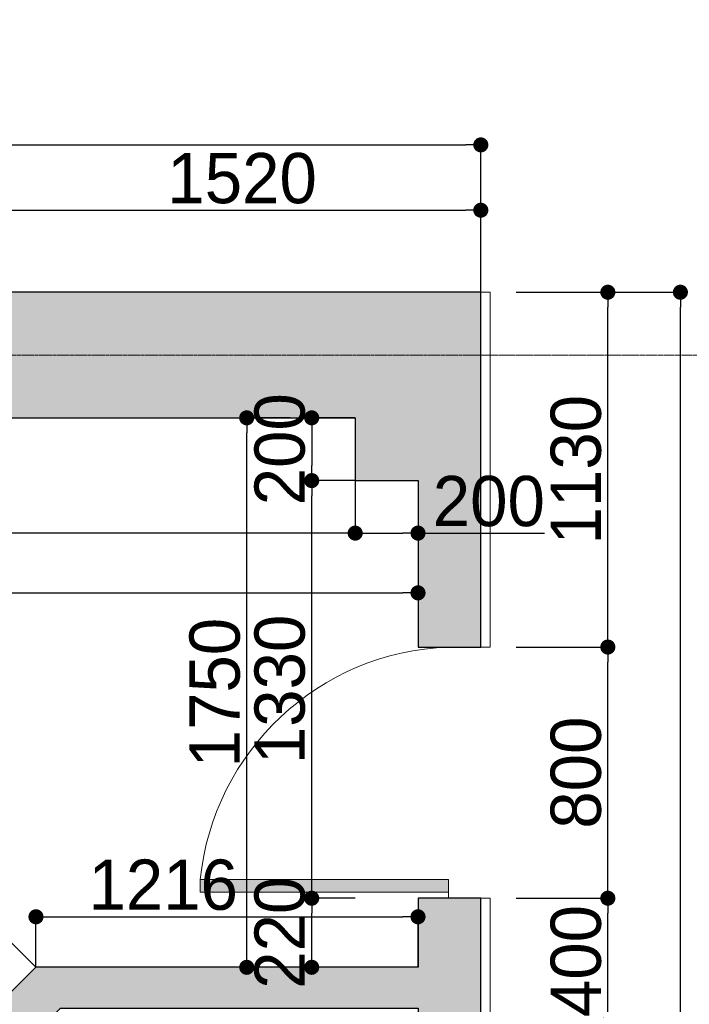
# Model space of a CAD drawing. Header units: feet. Extents: x 1537802 to 2072561, y 4461723 to 4732600.
# Tile 74 of 113: x 1856939 to 1859071, y 4644470 to 4647606. Entities that reach past the tile are written whole.
import ezdxf

# ---------------------------------------------------------------- set-up
doc = ezdxf.new("R2010")
doc.units = ezdxf.units.FT
doc.header["$MEASUREMENT"] = 0
doc.header["$PDMODE"] = 98
doc.header["$PDSIZE"] = 0.3
doc.linetypes.add('CENTER2', pattern=[1.125, 0.75, -0.125, 0.125, -0.125])
doc.layers.add('KAREBEBI', color=7, linetype='Continuous')
doc.layers.add('ZOMEBI', color=20, linetype='Continuous')
doc.dimstyles.new('ZO M100 Ark', dxfattribs={"dimscale": 8, "dimtxt": 8, "dimasz": 3, "dimexe": 0.5, "dimexo": 0, "dimgap": 2, "dimtad": 1, "dimtoh": 1, "dimdec": 0, "dimlfac": 10, "dimzin": 9, "dimtxsty": 'Standard', "dimblk": 'OBLIQUE', "dimcen": 2.5085, "dimdle": 0.5, "dimclrd": 20, "dimclre": 20, "dimclrt": 20, "dimadec": 0, "dimazin": 0, "dimtfac": 1, "dimtdec": 0, "dimtofl": 0, "dimtmove": 0, "dimatfit": 3, "dimfxl": 1, "dimarcsym": 0})

# ---------------------------------------------------------------- blocks, each defined once
blk = doc.blocks.new('KAREBI - 90')
at = {"layer": 'KAREBEBI', "lineweight": 20, "true_color": 0x9f622d}
blk.add_hatch(color=25, dxfattribs=at).paths.add_polyline_path([(6.67, 88.89), (2.22, 88.89), (2.22, 0), (6.67, 0)])
at = {"color": 246, "lineweight": 9}
blk.add_lwpolyline([(6.67, 88.89), (6.67, 0), (2.22, 0), (2.22, 88.89)], close=True, dxfattribs=at)
at = {"color": 246, "lineweight": 0}
blk.add_lwpolyline([(2.22, 0), (0, 0)], dxfattribs=at)
blk.add_arc((-2.62, -3.32), 92.68, 2.0532, 84.2516, dxfattribs=at)
blk = doc.blocks.new('_Dot')
at = {"color": 0, "linetype": 'ByBlock', "lineweight": -2}
blk.add_line((-0.5, 0), (-1, 0), dxfattribs=at)
at = {"color": 0, "linetype": 'ByBlock', "lineweight": 40, "const_width": 0.5}
blk.add_lwpolyline([(-0.25, 0, 1), (0.25, 0, 1)], format="xyb", close=True, dxfattribs=at)
blk = doc.blocks.new('*D5596')
at = {"layer": 'Defpoints', "color": 0, "lineweight": 30, "transparency": 16777216}
for p in [(1858519.8, 4644807.7), (1858811.8, 4644807.7), (1858519.8, 4644407.7)]:
    blk.add_point(p, dxfattribs=at)
at = {"layer": 'ZOMEBI', "color": 5, "lineweight": -2, "transparency": 16777216}
for p, q in [((1858519.8, 4644807.7), (1858831.8, 4644807.7)), ((1858811.8, 4644455.7), (1858811.8, 4644759.7)), ((1858519.8, 4644407.7), (1858831.8, 4644407.7))]:
    blk.add_line(p, q, dxfattribs=at)
at = {"layer": 'ZOMEBI', "color": 5, "lineweight": -2, "transparency": 16777216, "xscale": 48, "yscale": 48, "zscale": 48}
for p, rotation in [((1858811.8, 4644807.7), 90), ((1858811.8, 4644407.7), 270)]:
    blk.add_blockref('_Dot', p, dxfattribs=dict(at, rotation=rotation))
at = {"layer": 'ZOMEBI', "color": 5, "lineweight": 5, "transparency": 16777216, "insert": (1858710.7, 4644607.7), "char_height": 160, "attachment_point": 5, "rotation": 90}
blk.add_mtext('400', dxfattribs=at)
blk = doc.blocks.new('*D5597')
at = {"layer": 'Defpoints', "color": 0, "lineweight": 30, "transparency": 16777216}
for p in [(1858519.8, 4645607.7), (1858811.8, 4645607.7), (1858519.8, 4644807.7)]:
    blk.add_point(p, dxfattribs=at)
at = {"layer": 'ZOMEBI', "color": 5, "lineweight": -2, "transparency": 16777216}
for p, q in [((1858519.8, 4645607.7), (1858831.8, 4645607.7)), ((1858811.8, 4644855.7), (1858811.8, 4645559.7)), ((1858519.8, 4644807.7), (1858831.8, 4644807.7))]:
    blk.add_line(p, q, dxfattribs=at)
at = {"layer": 'ZOMEBI', "color": 5, "lineweight": -2, "transparency": 16777216, "xscale": 48, "yscale": 48, "zscale": 48}
for p, rotation in [((1858811.8, 4645607.7), 90), ((1858811.8, 4644807.7), 270)]:
    blk.add_blockref('_Dot', p, dxfattribs=dict(at, rotation=rotation))
at = {"layer": 'ZOMEBI', "color": 5, "lineweight": 5, "transparency": 16777216, "insert": (1858710.7, 4645207.7), "char_height": 160, "attachment_point": 5, "rotation": 90}
blk.add_mtext('800', dxfattribs=at)
blk = doc.blocks.new('*D5598')
at = {"layer": 'Defpoints', "color": 0, "lineweight": 30, "transparency": 16777216}
for p in [(1858519.8, 4646737.7), (1858811.8, 4646737.7), (1858519.8, 4645607.7)]:
    blk.add_point(p, dxfattribs=at)
at = {"layer": 'ZOMEBI', "color": 5, "lineweight": -2, "transparency": 16777216}
for p, q in [((1858519.8, 4646737.7), (1858831.8, 4646737.7)), ((1858811.8, 4645655.7), (1858811.8, 4646689.7)), ((1858519.8, 4645607.7), (1858831.8, 4645607.7))]:
    blk.add_line(p, q, dxfattribs=at)
at = {"layer": 'ZOMEBI', "color": 5, "lineweight": -2, "transparency": 16777216, "xscale": 48, "yscale": 48, "zscale": 48}
for p, rotation in [((1858811.8, 4646737.7), 90), ((1858811.8, 4645607.7), 270)]:
    blk.add_blockref('_Dot', p, dxfattribs=dict(at, rotation=rotation))
at = {"layer": 'ZOMEBI', "color": 5, "lineweight": 5, "transparency": 16777216, "insert": (1858710.7, 4646172.7), "char_height": 160, "attachment_point": 5, "rotation": 90}
blk.add_mtext('1130', dxfattribs=at)
blk = doc.blocks.new('*D5599')
at = {"layer": 'Defpoints', "color": 0, "lineweight": 30, "transparency": 16777216}
for p in [(1858675.8, 4646737.7), (1859042.8, 4646737.7), (1858675.8, 4640553)]:
    blk.add_point(p, dxfattribs=at)
at = {"layer": 'ZOMEBI', "color": 5, "lineweight": -2, "transparency": 16777216}
for p, q in [((1858675.8, 4646737.7), (1859062.8, 4646737.7)), ((1859042.8, 4640601), (1859042.8, 4646689.7)), ((1858675.8, 4640553), (1859062.8, 4640553))]:
    blk.add_line(p, q, dxfattribs=at)
at = {"layer": 'ZOMEBI', "color": 5, "lineweight": -2, "transparency": 16777216, "xscale": 48, "yscale": 48, "zscale": 48}
for p, rotation in [((1859042.8, 4646737.7), 90), ((1859042.8, 4640553), 270)]:
    blk.add_blockref('_Dot', p, dxfattribs=dict(at, rotation=rotation))
at = {"layer": 'ZOMEBI', "color": 5, "lineweight": 5, "transparency": 16777216, "insert": (1858941.7, 4643645.3), "char_height": 160, "attachment_point": 5, "rotation": 90}
blk.add_mtext('6185', dxfattribs=at)
blk = doc.blocks.new('*D5602')
at = {"layer": 'Defpoints', "color": 0, "lineweight": 30, "transparency": 16777216}
for p in [(1858407.4, 4646998.9), (1856887.4, 4646737.7), (1858407.4, 4646737.7)]:
    blk.add_point(p, dxfattribs=at)
at = {"layer": 'ZOMEBI', "color": 5, "lineweight": -2, "transparency": 16777216}
for p, q in [((1856887.4, 4646737.7), (1856887.4, 4647018.9)), ((1858407.4, 4646737.7), (1858407.4, 4647018.9)), ((1856935.4, 4646998.9), (1858359.4, 4646998.9))]:
    blk.add_line(p, q, dxfattribs=at)
at = {"layer": 'ZOMEBI', "color": 5, "lineweight": -2, "transparency": 16777216, "xscale": 48, "yscale": 48, "zscale": 48, "rotation": 180}
blk.add_blockref('_Dot', (1856887.4, 4646998.9), dxfattribs=at)
at = {"layer": 'ZOMEBI', "color": 5, "lineweight": -2, "transparency": 16777216, "xscale": 48, "yscale": 48, "zscale": 48}
blk.add_blockref('_Dot', (1858407.4, 4646998.9), dxfattribs=at)
at = {"layer": 'ZOMEBI', "color": 5, "lineweight": 5, "transparency": 16777216, "insert": (1857647.4, 4647100.1), "char_height": 160, "attachment_point": 5}
blk.add_mtext('1520', dxfattribs=at)
blk = doc.blocks.new('*D5603')
at = {"layer": 'Defpoints', "color": 0, "lineweight": 30, "transparency": 16777216}
for p in [(1858407.4, 4647207), (1849334.9, 4646945.7), (1858407.4, 4646878.3)]:
    blk.add_point(p, dxfattribs=at)
at = {"layer": 'ZOMEBI', "color": 5, "lineweight": -2, "transparency": 16777216}
for p, q in [((1849334.9, 4646945.7), (1849334.9, 4647227)), ((1849382.9, 4647207), (1858359.4, 4647207)), ((1858407.4, 4646878.3), (1858407.4, 4647227))]:
    blk.add_line(p, q, dxfattribs=at)
at = {"layer": 'ZOMEBI', "color": 5, "lineweight": -2, "transparency": 16777216, "xscale": 48, "yscale": 48, "zscale": 48, "rotation": 180}
blk.add_blockref('_Dot', (1849334.9, 4647207), dxfattribs=at)
at = {"layer": 'ZOMEBI', "color": 5, "lineweight": -2, "transparency": 16777216, "xscale": 48, "yscale": 48, "zscale": 48}
blk.add_blockref('_Dot', (1858407.4, 4647207), dxfattribs=at)
at = {"layer": 'ZOMEBI', "color": 5, "lineweight": 5, "transparency": 16777216, "insert": (1853871.2, 4647308.2), "char_height": 160, "attachment_point": 5}
blk.add_mtext('9072', dxfattribs=at)
blk = doc.blocks.new('*D5684')
at = {"layer": 'Defpoints', "color": 0, "lineweight": 30, "transparency": 16777216}
for p in [(1856859, 4644719.8), (1856991.1, 4644587.7), (1855641.8, 4643238.4)]:
    blk.add_point(p, dxfattribs=at)
at = {"layer": 'ZOMEBI', "color": 5, "lineweight": -2, "transparency": 16777216}
for p, q in [((1856991.1, 4644587.7), (1856844.9, 4644733.9)), ((1855543.7, 4643404.4), (1856825.1, 4644685.8)), ((1855641.8, 4643238.4), (1855495.6, 4643384.6))]:
    blk.add_line(p, q, dxfattribs=at)
for p, xscale, yscale, zscale, rotation in [((1856859, 4644719.8), 48.00000000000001, 48.00000000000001, 48.00000000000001, 45), ((1855509.7, 4643370.5), 48, 48, 48, 225)]:
    blk.add_blockref('_Dot', p, dxfattribs=dict(at, xscale=xscale, yscale=yscale, zscale=zscale, rotation=rotation))
at = {"layer": 'ZOMEBI', "color": 5, "lineweight": 5, "transparency": 16777216, "insert": (1856112.8, 4644116.7), "char_height": 160, "attachment_point": 5, "rotation": 45}
blk.add_mtext('1908', dxfattribs=at)
blk = doc.blocks.new('*D5687')
at = {"layer": 'Defpoints', "color": 0, "lineweight": 30, "transparency": 16777216}
for p in [(1853262.5, 4646177.7), (1858007.4, 4646177.7), (1853262.5, 4645970.5)]:
    blk.add_point(p, dxfattribs=at)
at = {"layer": 'ZOMEBI', "color": 5, "lineweight": -2, "transparency": 16777216}
for p, q in [((1853262.5, 4646177.7), (1853262.5, 4645950.5)), ((1858007.4, 4646177.7), (1858007.4, 4645950.5)), ((1857959.4, 4645970.5), (1853310.5, 4645970.5))]:
    blk.add_line(p, q, dxfattribs=at)
at = {"layer": 'ZOMEBI', "color": 5, "lineweight": -2, "transparency": 16777216, "xscale": 48, "yscale": 48, "zscale": 48, "rotation": 180}
blk.add_blockref('_Dot', (1853262.5, 4645970.5), dxfattribs=at)
at = {"layer": 'ZOMEBI', "color": 5, "lineweight": -2, "transparency": 16777216, "xscale": 48, "yscale": 48, "zscale": 48}
blk.add_blockref('_Dot', (1858007.4, 4645970.5), dxfattribs=at)
at = {"layer": 'ZOMEBI', "color": 5, "lineweight": 5, "transparency": 16777216, "insert": (1855635, 4646071.7), "char_height": 160, "attachment_point": 5}
blk.add_mtext('4745', dxfattribs=at)
blk = doc.blocks.new('*D5688')
at = {"layer": 'Defpoints', "color": 0, "lineweight": 30, "transparency": 16777216}
for p in [(1858007.4, 4646177.7), (1858207.4, 4646137.7), (1858207.4, 4645970.5)]:
    blk.add_point(p, dxfattribs=at)
at = {"layer": 'ZOMEBI', "color": 5, "lineweight": -2, "transparency": 16777216}
for p, q in [((1858007.4, 4646177.7), (1858007.4, 4645950.5)), ((1858207.4, 4646137.7), (1858207.4, 4645950.5)), ((1858055.4, 4645970.5), (1858159.4, 4645970.5)), ((1858207.4, 4645970.5), (1858610.5, 4645970.5))]:
    blk.add_line(p, q, dxfattribs=at)
at = {"layer": 'ZOMEBI', "color": 5, "lineweight": -2, "transparency": 16777216, "xscale": 48, "yscale": 48, "zscale": 48, "rotation": 180}
blk.add_blockref('_Dot', (1858007.4, 4645970.5), dxfattribs=at)
at = {"layer": 'ZOMEBI', "color": 5, "lineweight": -2, "transparency": 16777216, "xscale": 48, "yscale": 48, "zscale": 48}
blk.add_blockref('_Dot', (1858207.4, 4645970.5), dxfattribs=at)
at = {"layer": 'ZOMEBI', "color": 5, "lineweight": 5, "transparency": 16777216, "insert": (1858432.9, 4646071.6), "char_height": 160, "attachment_point": 5}
blk.add_mtext('200', dxfattribs=at)
blk = doc.blocks.new('*D5689')
at = {"layer": 'Defpoints', "color": 0, "lineweight": 30, "transparency": 16777216}
for p in [(1858207.4, 4646137.7), (1852702.5, 4645987.4), (1858207.4, 4645780.2)]:
    blk.add_point(p, dxfattribs=at)
at = {"layer": 'ZOMEBI', "color": 5, "lineweight": -2, "transparency": 16777216}
for p, q in [((1858207.4, 4646137.7), (1858207.4, 4645760.2)), ((1852702.5, 4645987.4), (1852702.5, 4645760.2)), ((1852750.5, 4645780.2), (1858159.4, 4645780.2))]:
    blk.add_line(p, q, dxfattribs=at)
at = {"layer": 'ZOMEBI', "color": 5, "lineweight": -2, "transparency": 16777216, "xscale": 48, "yscale": 48, "zscale": 48, "rotation": 180}
blk.add_blockref('_Dot', (1852702.5, 4645780.2), dxfattribs=at)
at = {"layer": 'ZOMEBI', "color": 5, "lineweight": -2, "transparency": 16777216, "xscale": 48, "yscale": 48, "zscale": 48}
blk.add_blockref('_Dot', (1858207.4, 4645780.2), dxfattribs=at)
at = {"layer": 'ZOMEBI', "color": 5, "lineweight": 5, "transparency": 16777216, "insert": (1855455, 4645881.4), "char_height": 160, "attachment_point": 5}
blk.add_mtext('5505', dxfattribs=at)
blk = doc.blocks.new('*D5690')
at = {"layer": 'Defpoints', "color": 0, "lineweight": 30, "transparency": 16777216}
for p in [(1858207.4, 4644748.6), (1856991.1, 4644587.7), (1858207.4, 4644587.7)]:
    blk.add_point(p, dxfattribs=at)
at = {"layer": 'ZOMEBI', "color": 5, "lineweight": -2, "transparency": 16777216}
for p, q in [((1856991.1, 4644587.7), (1856991.1, 4644768.6)), ((1858207.4, 4644587.7), (1858207.4, 4644768.6)), ((1857039.1, 4644748.6), (1858159.4, 4644748.6))]:
    blk.add_line(p, q, dxfattribs=at)
at = {"layer": 'ZOMEBI', "color": 5, "lineweight": -2, "transparency": 16777216, "xscale": 48, "yscale": 48, "zscale": 48, "rotation": 180}
blk.add_blockref('_Dot', (1856991.1, 4644748.6), dxfattribs=at)
at = {"layer": 'ZOMEBI', "color": 5, "lineweight": -2, "transparency": 16777216, "xscale": 48, "yscale": 48, "zscale": 48}
blk.add_blockref('_Dot', (1858207.4, 4644748.6), dxfattribs=at)
at = {"layer": 'ZOMEBI', "color": 5, "lineweight": 5, "transparency": 16777216, "insert": (1857396.1, 4644849.8), "char_height": 160, "attachment_point": 5}
blk.add_mtext('1216', dxfattribs=at)
blk = doc.blocks.new('*D5691')
at = {"layer": 'Defpoints', "color": 0, "lineweight": 30, "transparency": 16777216}
for p in [(1858007.4, 4646337.7), (1857869, 4646137.7), (1858007.4, 4646137.7)]:
    blk.add_point(p, dxfattribs=at)
at = {"layer": 'ZOMEBI', "color": 5, "lineweight": -2, "transparency": 16777216}
for p, q in [((1858007.4, 4646337.7), (1857849, 4646337.7)), ((1857869, 4646289.7), (1857869, 4646185.7)), ((1858007.4, 4646137.7), (1857849, 4646137.7))]:
    blk.add_line(p, q, dxfattribs=at)
at = {"layer": 'ZOMEBI', "color": 5, "lineweight": -2, "transparency": 16777216, "xscale": 48, "yscale": 48, "zscale": 48}
for p, rotation in [((1857869, 4646337.7), 90), ((1857869, 4646137.7), 270)]:
    blk.add_blockref('_Dot', p, dxfattribs=dict(at, rotation=rotation))
at = {"layer": 'ZOMEBI', "color": 5, "lineweight": 5, "transparency": 16777216, "insert": (1857767.9, 4646237.7), "char_height": 160, "attachment_point": 5, "rotation": 90}
blk.add_mtext('200', dxfattribs=at)
blk = doc.blocks.new('*D5692')
at = {"layer": 'Defpoints', "color": 0, "lineweight": 30, "transparency": 16777216}
for p in [(1857869, 4646137.7), (1858007.4, 4646137.7), (1858007.4, 4644807.7)]:
    blk.add_point(p, dxfattribs=at)
at = {"layer": 'ZOMEBI', "color": 5, "lineweight": -2, "transparency": 16777216}
for p, q in [((1858007.4, 4646137.7), (1857849, 4646137.7)), ((1857869, 4644855.7), (1857869, 4646089.7)), ((1858007.4, 4644807.7), (1857849, 4644807.7))]:
    blk.add_line(p, q, dxfattribs=at)
at = {"layer": 'ZOMEBI', "color": 5, "lineweight": -2, "transparency": 16777216, "xscale": 48, "yscale": 48, "zscale": 48}
for p, rotation in [((1857869, 4646137.7), 90), ((1857869, 4644807.7), 270)]:
    blk.add_blockref('_Dot', p, dxfattribs=dict(at, rotation=rotation))
at = {"layer": 'ZOMEBI', "color": 5, "lineweight": 5, "transparency": 16777216, "insert": (1857767.9, 4645472.7), "char_height": 160, "attachment_point": 5, "rotation": 90}
blk.add_mtext('1330', dxfattribs=at)
blk = doc.blocks.new('*D5693')
at = {"layer": 'Defpoints', "color": 0, "lineweight": 30, "transparency": 16777216}
for p in [(1857869, 4644807.7), (1858007.4, 4644807.7), (1858007.4, 4644587.7)]:
    blk.add_point(p, dxfattribs=at)
at = {"layer": 'ZOMEBI', "color": 5, "lineweight": -2, "transparency": 16777216}
for p, q in [((1858007.4, 4644807.7), (1857849, 4644807.7)), ((1857869, 4644635.7), (1857869, 4644759.7)), ((1858007.4, 4644587.7), (1857849, 4644587.7))]:
    blk.add_line(p, q, dxfattribs=at)
at = {"layer": 'ZOMEBI', "color": 5, "lineweight": -2, "transparency": 16777216, "xscale": 48, "yscale": 48, "zscale": 48}
for p, rotation in [((1857869, 4644807.7), 90), ((1857869, 4644587.7), 270)]:
    blk.add_blockref('_Dot', p, dxfattribs=dict(at, rotation=rotation))
at = {"layer": 'ZOMEBI', "color": 5, "lineweight": 5, "transparency": 16777216, "insert": (1857767.9, 4644697.7), "char_height": 160, "attachment_point": 5, "rotation": 90}
blk.add_mtext('220', dxfattribs=at)
blk = doc.blocks.new('*D5694')
at = {"layer": 'Defpoints', "color": 0, "lineweight": 30, "transparency": 16777216}
for p in [(1857662.1, 4646337.7), (1857800.5, 4646337.7), (1857800.5, 4644587.7)]:
    blk.add_point(p, dxfattribs=at)
at = {"layer": 'ZOMEBI', "color": 5, "lineweight": -2, "transparency": 16777216}
for p, q in [((1857800.5, 4646337.7), (1857642.1, 4646337.7)), ((1857662.1, 4644635.7), (1857662.1, 4646289.7)), ((1857800.5, 4644587.7), (1857642.1, 4644587.7))]:
    blk.add_line(p, q, dxfattribs=at)
at = {"layer": 'ZOMEBI', "color": 5, "lineweight": -2, "transparency": 16777216, "xscale": 48, "yscale": 48, "zscale": 48}
for p, rotation in [((1857662.1, 4646337.7), 90), ((1857662.1, 4644587.7), 270)]:
    blk.add_blockref('_Dot', p, dxfattribs=dict(at, rotation=rotation))
at = {"layer": 'ZOMEBI', "color": 5, "lineweight": 5, "transparency": 16777216, "insert": (1857560.9, 4645462.7), "char_height": 160, "attachment_point": 5, "rotation": 90}
blk.add_mtext('1750', dxfattribs=at)

msp = doc.modelspace()

# ---------------------------------------------------------------- hatches: boundary and pattern name
at = {"lineweight": 0}
h = msp.add_hatch(dxfattribs=at)
h.set_pattern_fill('AR-CONC', color=256, scale=30)
h.set_pattern_definition([(50, (1722928.16, 4665858.79), (215.17805, -18.82564), [22.5, -247.5]), (355, (1722928.16, 4665858.79), (-41.6254, 225.65764), [18, -198]), (100.45144, (1722946.1, 4665857.22), (173.55265, 206.832), [19.12206, -210.34263]), (46.1842, (1722928.16, 4665918.8), (320.1724, -49.6558), [33.75, -371.25]), (96.63564, (1722954.84, 4665914.65), (280.3986, 292.2356), [28.6831, -315.5141]), (351.18416, (1722928.16, 4665918.8), (280.3986, 292.2356), [27, -297]), (21, (1722958.16, 4665903.79), (179.07212, -120.78567), [22.5, -247.5]), (326, (1722958.16, 4665903.79), (72.9946, 217.545), [18, -198]), (71.45144, (1722973.08, 4665893.72), (252.0667, 96.75935), [19.12206, -210.34263]), (37.5, (1722928.16, 4665858.79), (3.647957, 99.868156), [0, -195.6, 0, -201, 0, -198.75]), (7.5, (1722928.16, 4665858.79), (78.92086, 118.323514), [0, -114.6, 0, -191.1, 0, -75.75]), (327.5, (1722861.26, 4665858.79), (160.14673, -6.76646), [0, -75, 0, -234, 0, -310.5]), (317.5, (1722831.26, 4665858.79), (174.95585, 30.0315), [0, -97.5, 0, -155.4, 0, -220.5])])
edge = h.paths.add_edge_path()
edge.add_line((1843572.7, 4647234.4), (1843429.6, 4647234.4))
edge.add_line((1843429.6, 4647234.4), (1843429.6, 4647124.1))
edge.add_line((1843429.6, 4647124.1), (1843339.6, 4647355.3))
edge.add_line((1843339.6, 4647355.3), (1843339.6, 4647234.4))
edge.add_line((1843339.6, 4647234.4), (1843172.7, 4647234.4))
edge.add_line((1843172.7, 4647234.4), (1843172.7, 4644409.8))
edge.add_line((1843172.7, 4644409.8), (1842286.9, 4644409.8))
edge.add_arc((1842286.9, 4644309.8), 100, 90, 180)
edge.add_line((1842186.9, 4644309.8), (1842186.9, 4638079.8))
edge.add_arc((1842286.9, 4638079.8), 100, 180, 270)
edge.add_line((1842286.9, 4637979.8), (1843366.9, 4637979.8))
edge.add_line((1843366.9, 4637979.8), (1843366.9, 4638059.8))
edge.add_line((1843366.9, 4638059.8), (1843356.9, 4638059.8))
edge.add_line((1843356.9, 4638059.8), (1843356.9, 4638459.8))
edge.add_line((1843356.9, 4638459.8), (1842536.9, 4638459.8))
edge.add_line((1842536.9, 4638459.8), (1842536.9, 4644059.8))
edge.add_line((1842536.9, 4644059.8), (1849460.5, 4644059.8))
edge.add_line((1849460.5, 4644059.8), (1849695.8, 4643824.5))
edge.add_line((1849695.8, 4643824.5), (1849978.7, 4644107.3))
edge.add_line((1849978.7, 4644107.3), (1849879.7, 4644206.3))
edge.add_line((1849879.7, 4644206.3), (1850933.3, 4645259.9))
edge.add_line((1850933.3, 4645259.9), (1851095.9, 4645097.3))
edge.add_line((1851095.9, 4645097.3), (1851166.6, 4645168))
edge.add_line((1851166.6, 4645168), (1851004, 4645330.6))
edge.add_line((1851004, 4645330.6), (1851159.6, 4645486.2))
edge.add_line((1851159.6, 4645486.2), (1850982.8, 4645663))
edge.add_line((1850982.8, 4645663), (1849568.6, 4644248.7))
edge.add_line((1849568.6, 4644248.7), (1849334.9, 4644482.4))
edge.add_line((1849334.9, 4644482.4), (1849334.9, 4646575.1))
edge.add_line((1849334.9, 4646575.1), (1851894.9, 4646575.1))
edge.add_line((1851894.9, 4646575.1), (1851583.8, 4646264))
edge.add_line((1851583.8, 4646264), (1851760.6, 4646087.2))
edge.add_line((1851760.6, 4646087.2), (1851993.9, 4646320.6))
edge.add_line((1851993.9, 4646320.6), (1852842.5, 4645472))
edge.add_line((1852842.5, 4645472), (1851852.5, 4644482.1))
edge.add_line((1851852.5, 4644482.1), (1851824.2, 4644510.4))
edge.add_line((1851824.2, 4644510.4), (1851753.5, 4644439.7))
edge.add_line((1851753.5, 4644439.7), (1851852.5, 4644340.7))
edge.add_line((1851852.5, 4644340.7), (1852913.2, 4645401.3))
edge.add_line((1852913.2, 4645401.3), (1855699.2, 4642615.3))
edge.add_line((1855699.2, 4642615.3), (1854638.5, 4641554.7))
edge.add_line((1854638.5, 4641554.7), (1854709.2, 4641484))
edge.add_line((1854709.2, 4641484), (1855769.9, 4642544.6))
edge.add_line((1855769.9, 4642544.6), (1856236.6, 4642077.9))
edge.add_line((1856236.6, 4642077.9), (1856519.4, 4642360.8))
edge.add_line((1856519.4, 4642360.8), (1857375, 4643216.4))
edge.add_line((1857375, 4643216.4), (1858207.4, 4643216.4))
edge.add_line((1858207.4, 4643216.4), (1858207.4, 4641264.8))
edge.add_line((1858207.4, 4641264.8), (1857615.4, 4641264.8))
edge.add_line((1857615.4, 4641264.8), (1857059.6, 4641820.6))
edge.add_line((1857059.6, 4641820.6), (1856776.8, 4641537.8))
edge.add_line((1856776.8, 4641537.8), (1857802.1, 4640512.5))
edge.add_line((1857802.1, 4640512.5), (1857448.5, 4640158.9))
edge.add_line((1857448.5, 4640158.9), (1857547.5, 4640059.9))
edge.add_line((1857547.5, 4640059.9), (1857589.9, 4640017.5))
edge.add_line((1857589.9, 4640017.5), (1857731.3, 4639876.1))
edge.add_line((1857731.3, 4639876.1), (1858407.4, 4640553))
edge.add_line((1858407.4, 4640553), (1858407.4, 4643607.7))
edge.add_line((1858407.4, 4643607.7), (1858207.4, 4643607.7))
edge.add_line((1858207.4, 4643607.7), (1858207.4, 4643366.4))
edge.add_line((1858207.4, 4643366.4), (1857312.9, 4643366.4))
edge.add_line((1857312.9, 4643366.4), (1856413.4, 4642466.8))
edge.add_line((1856413.4, 4642466.8), (1855746, 4643134.2))
edge.add_line((1855746, 4643134.2), (1857069.5, 4644457.7))
edge.add_line((1857069.5, 4644457.7), (1858207.4, 4644457.7))
edge.add_line((1858207.4, 4644457.7), (1858207.4, 4644407.7))
edge.add_line((1858207.4, 4644407.7), (1858407.4, 4644407.7))
edge.add_line((1858407.4, 4644407.7), (1858407.4, 4644807.7))
edge.add_line((1858407.4, 4644807.7), (1858207.4, 4644807.7))
edge.add_line((1858207.4, 4644807.7), (1858207.4, 4644587.7))
edge.add_line((1858207.4, 4644587.7), (1856991.1, 4644587.7))
edge.add_line((1856991.1, 4644587.7), (1855641.8, 4643238.4))
edge.add_line((1855641.8, 4643238.4), (1852702.5, 4646177.7))
edge.add_line((1852702.5, 4646177.7), (1853262.5, 4646177.7))
edge.add_line((1853262.5, 4646177.7), (1853262.5, 4646337.7))
edge.add_line((1853262.5, 4646337.7), (1854957.4, 4646337.7))
edge.add_line((1854957.4, 4646337.7), (1854957.4, 4646737.7))
edge.add_line((1854957.4, 4646737.7), (1849334.9, 4646737.7))
edge.add_line((1849334.9, 4646737.7), (1849334.9, 4647234.4))
edge.add_line((1849334.9, 4647234.4), (1849191.8, 4647234.4))
edge.add_line((1849191.8, 4647234.4), (1849191.8, 4647124.1))
edge.add_line((1849191.8, 4647124.1), (1849101.8, 4647355.3))
edge.add_line((1849101.8, 4647355.3), (1849101.8, 4647234.4))
edge.add_line((1849101.8, 4647234.4), (1848934.9, 4647234.4))
edge.add_line((1848934.9, 4647234.4), (1848934.9, 4644409.8))
edge.add_line((1848934.9, 4644409.8), (1843572.7, 4644409.8))
edge.add_line((1843572.7, 4644409.8), (1843572.7, 4647234.4))
h.paths.add_polyline_path([(1858407.4, 4645607.7), (1858407.4, 4646737.7), (1856887.4, 4646737.7), (1856887.4, 4646337.7), (1858007.4, 4646337.7), (1858007.4, 4646137.7), (1858207.4, 4646137.7), (1858207.4, 4645607.7)], flags=17)
h.paths.add_polyline_path([(1852296.9, 4637959.8), (1852296.9, 4638459.8), (1852836.9, 4638459.8), (1853190.5, 4638106.3), (1852933.6, 4637849.4), (1852922.2, 4637860.8), (1852809, 4637747.7), (1852596.9, 4637959.8)])
h.paths.add_polyline_path([(1853231.4, 4640288.9), (1853556.7, 4640614.2), (1853768.8, 4640402.1), (1853443.5, 4640076.8)], flags=17)
h.paths.add_polyline_path([(1847656.9, 4638459.8), (1847656.9, 4638059.8), (1847626.9, 4638059.8), (1847626.9, 4637979.8), (1848116.9, 4637979.8), (1848116.9, 4638459.8)], flags=17)
edge = h.paths.add_edge_path()
edge.add_line((1855532.2, 4638242.6), (1855793.9, 4637981))
edge.add_arc((1856002.5, 4638274.5), 360, 234.5931, 395.4069)
edge.add_line((1856295.9, 4638483.1), (1856034.3, 4638744.7))
edge.add_line((1856034.3, 4638744.7), (1855532.2, 4638242.6))
edge = h.paths.add_edge_path()
edge.add_line((1861544.2, 4648041.9), (1859684.4, 4648041.9))
edge.add_line((1859684.4, 4648041.9), (1859684.4, 4640891.9))
edge.add_line((1859684.4, 4640891.9), (1859484.2, 4640828.5))
edge.add_arc((1860008.6, 4640924.4), 533.1, 190.365, 267.3798)
edge.add_line((1859984.2, 4640391.9), (1860084.2, 4640391.9))
edge.add_line((1860084.2, 4640391.9), (1860084.2, 4640941.9))
edge.add_line((1860084.2, 4640941.9), (1859984.2, 4640941.9))
edge.add_line((1859984.2, 4640941.9), (1859984.2, 4643341.9))
edge.add_line((1859984.2, 4643341.9), (1862564.2, 4643341.9))
edge.add_line((1862564.2, 4643341.9), (1862564.2, 4643441.9))
edge.add_line((1862564.2, 4643441.9), (1859984.2, 4643441.9))
edge.add_line((1859984.2, 4643441.9), (1859984.2, 4645371.9))
edge.add_line((1859984.2, 4645371.9), (1863274.2, 4645371.9))
edge.add_line((1863274.2, 4645371.9), (1863274.2, 4645471.9))
edge.add_line((1863274.2, 4645471.9), (1859984.2, 4645471.9))
edge.add_line((1859984.2, 4645471.9), (1859984.2, 4647571.9))
edge.add_line((1859984.2, 4647571.9), (1860144.2, 4647571.9))
edge.add_line((1860144.2, 4647571.9), (1860144.2, 4647741.9))
edge.add_line((1860144.2, 4647741.9), (1861544.2, 4647741.9))
edge.add_line((1861544.2, 4647741.9), (1861544.2, 4648041.9))
h.paths.add_polyline_path([(1862044.2, 4648041.9), (1862044.2, 4647741.9), (1864084.2, 4647741.9), (1864084.2, 4647541.9), (1864194.2, 4647541.9), (1864194.2, 4645471.9), (1864074.2, 4645471.9), (1864074.2, 4645371.9), (1864194.2, 4645371.9), (1864194.2, 4640891.9), (1864084.2, 4640891.9), (1864084.2, 4640391.9), (1864644.2, 4640391.9), (1864644.2, 4640891.9), (1864534.2, 4640891.9), (1864534.2, 4647531.9), (1864654.2, 4647531.9), (1864654.2, 4647741.9), (1868614.2, 4647741.9), (1868614.2, 4647541.9), (1868734.2, 4647541.9), (1868734.2, 4640891.9), (1868614.2, 4640891.9), (1868614.2, 4640391.9), (1869134.2, 4640391.9), (1869134.2, 4640891.9), (1869034.2, 4640891.9), (1869034.2, 4647521.9), (1869114.2, 4647521.9), (1869114.2, 4647741.9), (1869614.2, 4647741.9), (1869614.2, 4647891.9), (1869589.2, 4647891.9), (1869589.2, 4648041.9), (1869489.2, 4648041.9), (1869489.2, 4648571.9), (1869089.2, 4648571.9), (1869089.2, 4648041.9)])
h.paths.add_polyline_path([(1871929.2, 4648041.9), (1871929.2, 4652371.9), (1869089.2, 4652371.9), (1869089.2, 4649431.9), (1869289.2, 4649431.9), (1869289.2, 4651971.9), (1869489.2, 4651971.9), (1869489.2, 4652171.9), (1871529.2, 4652171.9), (1871529.2, 4651971.9), (1871729.2, 4651971.9), (1871729.2, 4648041.9), (1870389.2, 4648041.9), (1870389.2, 4647891.9), (1870364.2, 4647891.9), (1870364.2, 4647741.9), (1873134.2, 4647741.9), (1873134.2, 4647541.9), (1873244.2, 4647541.9), (1873244.2, 4640891.9), (1873134.2, 4640891.9), (1873134.2, 4640391.9), (1873624.2, 4640391.9), (1873624.2, 4640891.9), (1873524.2, 4640891.9), (1873524.2, 4647541.9), (1873614.2, 4647541.9), (1873614.2, 4647741.9), (1877584.2, 4647741.9), (1877584.2, 4647541.9), (1877674.2, 4647541.9), (1877674.2, 4640891.9), (1877574.2, 4640891.9), (1877574.2, 4640391.9), (1878104.2, 4640391.9), (1878104.2, 4641001.9), (1877984.2, 4641001.9), (1877984.2, 4643401.9), (1880454.2, 4643401.9), (1880454.2, 4644211.9), (1880354.2, 4644211.9), (1880354.2, 4643501.9), (1877984.2, 4643501.9), (1877984.2, 4645587.3), (1878814.2, 4645587.3), (1878814.2, 4645687.3), (1877984.2, 4645687.3), (1877984.2, 4647541.9), (1878104.2, 4647541.9), (1878104.2, 4647741.9), (1879784.2, 4647741.9), (1879784.2, 4645687.3), (1879684.2, 4645687.3), (1879684.2, 4645587.3), (1879954.2, 4645587.3), (1879954.2, 4645687.3), (1879884.2, 4645687.3), (1879884.2, 4647741.9), (1880684.2, 4647741.9), (1880684.2, 4647541.9), (1881024.2, 4647541.9), (1882162.8, 4645687.3), (1880824.2, 4645687.3), (1880824.2, 4645587.3), (1882224.2, 4645587.3), (1884984.2, 4641091.9), (1884984.2, 4640891.9), (1884044.2, 4640891.9), (1884044.2, 4640391.9), (1885744.2, 4640391.9), (1885744.2, 4640451.9), (1881084.3, 4648041.9)])
h.paths.add_polyline_path([(1883194.2, 4640391.9), (1883194.2, 4640731.9), (1882354.2, 4640731.9), (1882354.2, 4640391.9)], flags=17)

# ---------------------------------------------------------------- linework, layer by layer
at = {"lineweight": 30, "elevation": -26089.3}
msp.add_lwpolyline([(1857731.3, 4639876.1), (1858407.4, 4640553), (1858407.4, 4643607.7), (1858207.4, 4643607.7), (1858207.4, 4643366.4), (1857312.9, 4643366.4), (1856413.4, 4642466.8), (1855746, 4643134.2), (1857069.5, 4644457.7), (1858207.4, 4644457.7), (1858207.4, 4644407.7), (1858407.4, 4644407.7), (1858407.4, 4644807.7), (1858207.4, 4644807.7), (1858207.4, 4644587.7), (1856991.1, 4644587.7), (1855641.8, 4643238.4), (1852702.5, 4646177.7), (1853262.5, 4646177.7), (1853262.5, 4646337.7), (1854957.4, 4646337.7), (1854957.4, 4646737.7), (1849334.9, 4646737.7)], dxfattribs=at)
msp.add_lwpolyline([(1858407.4, 4645607.7), (1858407.4, 4646737.7), (1856887.4, 4646737.7), (1856887.4, 4646337.7), (1858007.4, 4646337.7), (1858007.4, 4646137.7), (1858207.4, 4646137.7), (1858207.4, 4645607.7)], close=True, dxfattribs=at)
at = {"linetype": 'ByBlock', "lineweight": 9, "ltscale": 0.5, "elevation": -26089.3}
for points in [[(1858437.4, 4646737.7), (1858407.4, 4646737.7), (1858407.4, 4645607.7), (1858437.4, 4645607.7)], [(1858437.4, 4644807.7), (1858407.4, 4644807.7), (1858407.4, 4644407.7), (1858437.4, 4644407.7)]]:
    msp.add_lwpolyline(points, close=True, dxfattribs=at)
at = {"color": 204, "linetype": 'CENTER2', "lineweight": 9, "ltscale": 10, "elevation": -26089.3}
msp.add_lwpolyline([(1836345.8, 4646537.7), (1886108, 4646537.7)], dxfattribs=at)

# ---------------------------------------------------------------- block references
at = {"layer": 'KAREBEBI', "lineweight": 18, "xscale": 8.888888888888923, "yscale": 8.888888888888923, "zscale": 8.888888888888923, "rotation": 90.00000000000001}
msp.add_blockref('KAREBI - 90', (1858304.3, 4644807.7, -26089.3), dxfattribs=at)

# ---------------------------------------------------------------- dimensions: what is measured, and where the dimension line sits
at = {"layer": 'ZOMEBI', "color": 3, "lineweight": 5}
for base, p1, p2, picture, middle in [((1858407.4026, 4647206.9777, -26089.2753), (1849334.9492, 4646945.6891, -26089.2753), (1858407.4026, 4646878.2948, -26089.2753), '*D5603', (1853871.1759, 4647308.205, -26089.2753)), ((1858407.4, 4646998.9, -26089.3), (1856887.4, 4646737.7, -26089.3), (1858407.4, 4646737.7, -26089.3), '*D5602', (1857647.4, 4647100.1, -26089.3)), ((1858207.4, 4645970.5, -26089.3), (1858007.4, 4646177.7, -26089.3), (1858207.4, 4646137.7, -26089.3), '*D5688', (1858432.9, 4646071.6, -26089.3)), ((1858207.4, 4645780.2, -26089.3), (1852702.5, 4645987.4, -26089.3), (1858207.4, 4646137.7, -26089.3), '*D5689', (1855455, 4645881.4, -26089.3))]:
    dim = msp.add_linear_dim(base=base, p1=p1, p2=p2, dimstyle='ZO M100 Ark', override={"dimscale": 40, "dimtxt": 4, "dimasz": 1.2, "dimgap": 0.5, "dimlfac": 1, "dimblk1": 'Dot', "dimblk2": 'Dot', "dimsah": 1, "dimclrd": 5, "dimclre": 5, "dimclrt": 5, "dimfxl": 0.18, "dimarcsym": 1}, dxfattribs=at)
    dim.commit()
    dim.dimension.update_dxf_attribs({"geometry": picture, "text_midpoint": middle})
for base, p1, p2, angle, picture, middle in [((1858811.8, 4646737.7, -26089.3), (1858519.8, 4645607.7, -26089.3), (1858519.8, 4646737.7, -26089.3), 90, '*D5598', (1858710.7, 4646172.7, -26089.3)), ((1859042.8, 4646737.7, -26089.3), (1858675.8, 4640553, -26089.3), (1858675.8, 4646737.7, -26089.3), 90, '*D5599', (1858941.7, 4643645.3, -26089.3)), ((1853262.5, 4645970.5, -26089.3), (1858007.4, 4646177.7, -26089.3), (1853262.5, 4646177.7, -26089.3), 180, '*D5687', (1855635, 4646071.7, -26089.3)), ((1858811.8, 4645607.7, -26089.3), (1858519.8, 4644807.7, -26089.3), (1858519.8, 4645607.7, -26089.3), 90, '*D5597', (1858710.7, 4645207.7, -26089.3)), ((1858811.8, 4644807.7, -26089.3), (1858519.8, 4644407.7, -26089.3), (1858519.8, 4644807.7, -26089.3), 90, '*D5596', (1858710.7, 4644607.7, -26089.3)), ((1856859, 4644719.8, -26089.3), (1855641.8, 4643238.4, -26089.3), (1856991.1, 4644587.7, -26089.3), 45, '*D5684', (1856112.8, 4644116.7, -26089.3))]:
    dim = msp.add_linear_dim(base=base, p1=p1, p2=p2, angle=angle, dimstyle='ZO M100 Ark', override={"dimscale": 40, "dimtxt": 4, "dimasz": 1.2, "dimgap": 0.5, "dimlfac": 1, "dimblk1": 'Dot', "dimblk2": 'Dot', "dimsah": 1, "dimclrd": 5, "dimclre": 5, "dimclrt": 5, "dimfxl": 0.18, "dimarcsym": 1}, dxfattribs=at)
    dim.commit()
    dim.dimension.update_dxf_attribs({"geometry": picture, "text_midpoint": middle})
for base, p1, p2, angle, picture, middle in [((1857869, 4646137.7, -26089.3), (1858007.4, 4646337.7, -26089.3), (1858007.4, 4646137.7, -26089.3), 90, '*D5691', (1857869, 4646237.7, -26089.3)), ((1857662.1, 4646337.7, -26089.3), (1857800.5, 4644587.7, -26089.3), (1857800.5, 4646337.7, -26089.3), 270, '*D5694', (1857662.1, 4645462.7, -26089.3)), ((1857869, 4646137.7, -26089.3), (1858007.4, 4644807.7, -26089.3), (1858007.4, 4646137.7, -26089.3), 270, '*D5692', (1857869, 4645472.7, -26089.3)), ((1857869, 4644807.7, -26089.3), (1858007.4, 4644587.7, -26089.3), (1858007.4, 4644807.7, -26089.3), 270, '*D5693', (1857869, 4644697.7, -26089.3))]:
    dim = msp.add_linear_dim(base=base, p1=p1, p2=p2, angle=angle, dimstyle='ZO M100 Ark', override={"dimscale": 40, "dimtxt": 4, "dimasz": 1.2, "dimgap": 0.5, "dimlfac": 1, "dimblk1": 'Dot', "dimblk2": 'Dot', "dimsah": 1, "dimclrd": 5, "dimclre": 5, "dimclrt": 5, "dimfxl": 0.18, "dimarcsym": 1}, dxfattribs=at)
    dim.commit()
    dim.dimension.update_dxf_attribs({"geometry": picture, "text_midpoint": middle, "dimtype": 160})
dim = msp.add_linear_dim(base=(1858207.4, 4644748.6, -26089.3), p1=(1856991.1, 4644587.7, -26089.3), p2=(1858207.4, 4644587.7, -26089.3), dimstyle='ZO M100 Ark', override={"dimscale": 40, "dimtxt": 4, "dimasz": 1.2, "dimgap": 0.5, "dimlfac": 1, "dimblk1": 'Dot', "dimblk2": 'Dot', "dimsah": 1, "dimclrd": 5, "dimclre": 5, "dimclrt": 5, "dimfxl": 0.18, "dimarcsym": 1}, dxfattribs=at)
dim.commit()
dim.dimension.update_dxf_attribs({"geometry": '*D5690', "text_midpoint": (1857396.1, 4644748.6, -26089.3), "dimtype": 160})

doc.saveas('drawing.dxf')
